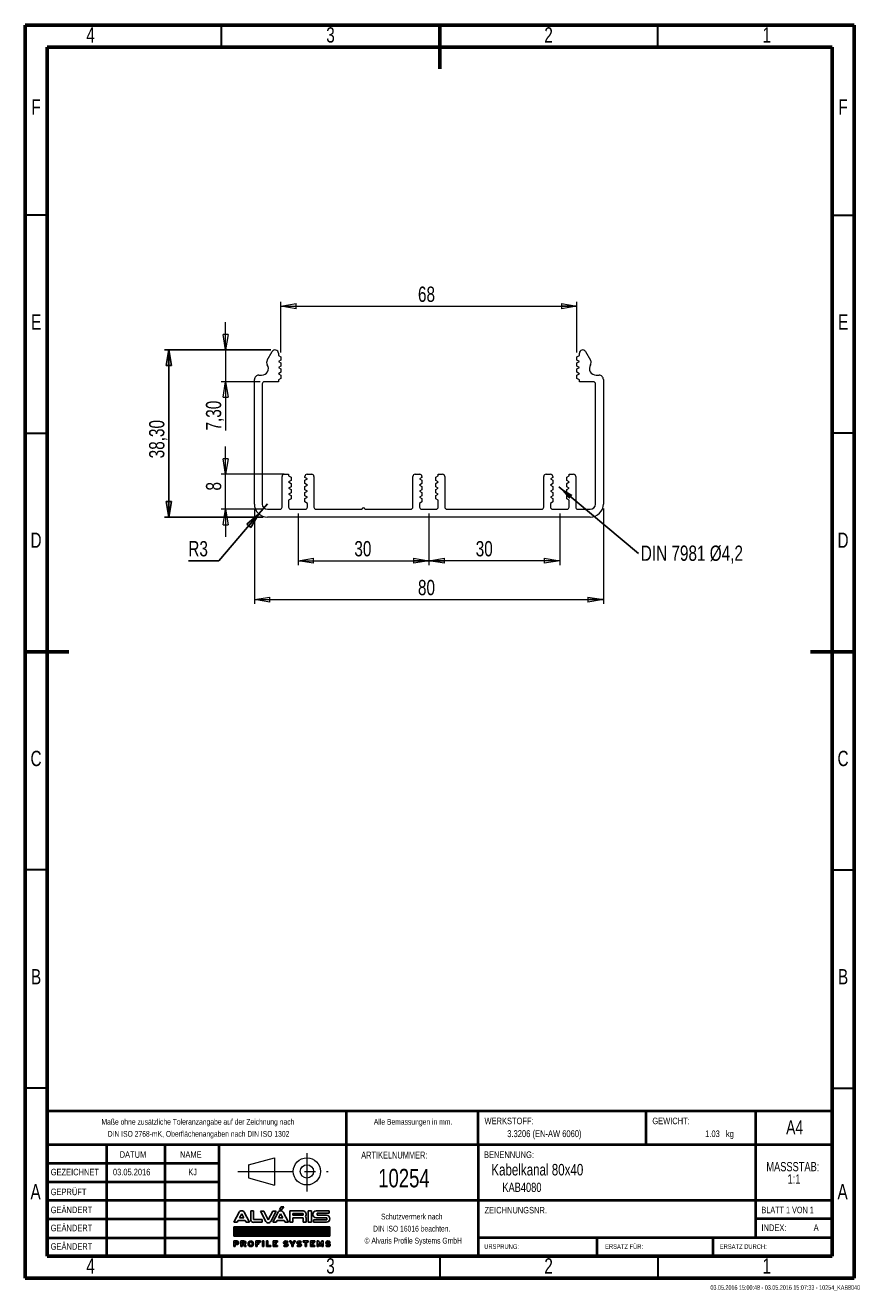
# Model space of a CAD drawing. Header units: millimetres. Extents: x 15 to 206, y 2 to 292.
import ezdxf

# ---------------------------------------------------------------- set-up
doc = ezdxf.new("R2010")
doc.units = ezdxf.units.MM
doc.header["$PDSIZE"] = -1
doc.linetypes.add('CENTERX2', pattern=[20.32, 12.7, -2.54, 2.54, -2.54])
for name, color, linetype in [('FORMAT', 7, 'Continuous'), ('GRAU', 8, 'Continuous'), ('SLD-0', 179, 'Continuous')]:
    doc.layers.add(name, color=color, linetype=linetype)
doc.styles.add('SLDTEXTSTYLE0', font='TXT', dxfattribs={"width": 0.75})
doc.styles.add('SLDTEXTSTYLE1', font='TXT', dxfattribs={"width": 0.692308})
doc.styles.add('SLDTEXTSTYLE2', font='TXT', dxfattribs={"width": 0.7})
doc.dimstyles.new('SLDDIMSTYLE0', dxfattribs={"dimtxt": 3.5, "dimasz": 3.556, "dimexe": 0, "dimexo": 0.0625, "dimgap": 0.875, "dimtad": 1, "dimrnd": 1e-09, "dimzin": 12, "dimdsep": 46, "dimtxsty": 'SLDTEXTSTYLE0', "dimblk1": 'CLOSED', "dimblk2": 'CLOSED', "dimsah": 1, "dimcen": 0.09, "dimadec": 0, "dimazin": 3, "dimtfac": 1, "dimtofl": 0, "dimtmove": 0, "dimatfit": 3, "dimldrblk": 'CLOSED', "dimfxl": 1, "dimfrac": 2, "dimtolj": 1, "dimtzin": 12, "dimarcsym": 0})
doc.dimstyles.new('SLDDIMSTYLE1', dxfattribs={"dimtxt": 3.5, "dimasz": 3.556, "dimexe": 0, "dimexo": 0.0625, "dimgap": 0.875, "dimtad": 1, "dimrnd": 1e-09, "dimzin": 12, "dimdsep": 46, "dimtxsty": 'SLDTEXTSTYLE0', "dimblk1": 'CLOSED', "dimblk2": 'CLOSED', "dimsah": 1, "dimcen": 0.09, "dimadec": 0, "dimazin": 3, "dimtfac": 1, "dimtmove": 0, "dimatfit": 0, "dimldrblk": 'CLOSED', "dimfxl": 1, "dimfrac": 2, "dimtolj": 1, "dimtzin": 12, "dimarcsym": 0})
doc.dimstyles.new('SLDDIMSTYLE2', dxfattribs={"dimtxt": 3.5, "dimasz": 3.556, "dimexe": 0, "dimexo": 0.0625, "dimgap": 0.875, "dimtad": 1, "dimdec": 0, "dimrnd": 1e-09, "dimzin": 12, "dimdsep": 46, "dimtxsty": 'SLDTEXTSTYLE0', "dimblk1": 'CLOSED', "dimblk2": 'CLOSED', "dimsah": 1, "dimcen": 0.09, "dimadec": 0, "dimazin": 3, "dimtfac": 1, "dimtdec": 0, "dimtofl": 0, "dimtmove": 0, "dimatfit": 3, "dimldrblk": 'CLOSED', "dimfxl": 1, "dimfrac": 2, "dimtolj": 1, "dimtzin": 12, "dimarcsym": 0})
doc.dimstyles.new('SLDDIMSTYLE3', dxfattribs={"dimtxt": 3.5, "dimasz": 3.556, "dimexe": 0, "dimexo": 0.0625, "dimgap": 0.875, "dimtad": 0, "dimtih": 1, "dimtoh": 1, "dimrnd": 1e-09, "dimzin": 12, "dimdsep": 46, "dimtxsty": 'SLDTEXTSTYLE0', "dimblk1": 'CLOSED', "dimblk2": 'CLOSED', "dimsah": 1, "dimcen": 0, "dimadec": 0, "dimazin": 3, "dimtfac": 1, "dimtofl": 0, "dimtmove": 0, "dimatfit": 3, "dimldrblk": 'CLOSED', "dimfxl": 1, "dimfrac": 2, "dimtolj": 1, "dimtzin": 12, "dimarcsym": 0})
doc.dimstyles.new('SLDDIMSTYLE4', dxfattribs={"dimtxt": 0.18, "dimasz": 3.556, "dimexe": 0, "dimexo": 0.0625, "dimgap": 0, "dimtad": 0, "dimtih": 1, "dimtoh": 1, "dimdec": 0, "dimrnd": 1e-09, "dimzin": 0, "dimdsep": 46, "dimtxsty": 'Standard', "dimsah": 1, "dimcen": 0.09, "dimadec": 0, "dimazin": 0, "dimtfac": 3.556, "dimtdec": 0, "dimtofl": 0, "dimtmove": 0, "dimatfit": 3, "dimfxl": 1, "dimfrac": 2, "dimtolj": 1, "dimtzin": 0, "dimarcsym": 0})

# ---------------------------------------------------------------- blocks, each defined once
blk = doc.blocks.new('ALVARIS-LOGO_BL1')
at = {"layer": 'SLD-0', "color": 2, "linetype": 'Continuous'}
for p, q in [((-368.6, 33.5), (-327.7, 110.4)), ((-325.1, 67.6), (-308.8, 98.1)), ((-308.8, 98.1), (-292.6, 67.6)), ((-249, 33.5), (-289.9, 110.4)), ((-239.9, 121.2), (-218.3, 121.2)), ((-239.9, 121.2), (-239.9, 55)), ((-218.3, 121.2), (-218.3, 55)), ((-139.8, 117.8), (-165.3, 117.8)), ((-165.3, 117.8), (-124.3, 40.9)), ((-105.4, 53.2), (-139.8, 117.8)), ((-71, 117.8), (-105.4, 53.2)), ((-45.6, 117.8), (-86.5, 40.9)), ((-71.1, 33.5), (-30.2, 110.4)), ((-45.6, 117.8), (-71, 117.8)), ((-27.6, 67.6), (-11.3, 98.1)), ((-18.5, 130.5), (-6, 152.4)), ((-18.5, 130.5), (-2.9, 130.5)), ((-11.3, 98.1), (4.9, 67.6)), ((-6, 152.4), (14.6, 152.4)), ((-2.9, 130.5), (14.6, 152.4)), ((48.5, 33.5), (7.6, 110.4)), ((59.3, 33.5), (59.3, 121.2)), ((59.3, 121.2), (161.1, 121.2)), ((82.2, 100.8), (82.2, 88)), ((161.1, 100.8), (82.2, 100.8)), ((161.1, 88), (161.1, 100.8)), ((198.5, 33.5), (198.5, 121.2)), ((198.5, 121.2), (224.9, 121.2)), ((224.9, 33.5), (224.9, 121.2)), ((260.8, 121.2), (359.8, 121.2)), ((359.8, 102.2), (267.3, 102.2)), ((267.3, 102.2), (267.3, 88)), ((359.8, 121.2), (359.8, 102.2)), ((-368.6, 33.5), (-343.2, 33.5)), ((-343.2, 33.5), (-335.2, 48.5)), ((-335.2, 48.5), (-282.4, 48.5)), ((-292.6, 67.6), (-325.1, 67.6)), ((-282.4, 48.5), (-274.4, 33.5)), ((-274.4, 33.5), (-249, 33.5)), ((-218.3, 55), (-151.8, 55)), ((-151.8, 33.5), (-218.3, 33.5)), ((-151.8, 55), (-151.8, 33.5)), ((-71.1, 33.5), (-45.7, 33.5)), ((-45.7, 33.5), (-37.7, 48.5)), ((-37.7, 48.5), (15.1, 48.5)), ((4.9, 67.6), (-27.6, 67.6)), ((15.1, 48.5), (23.1, 33.5)), ((23.1, 33.5), (48.5, 33.5)), ((82.2, 33.5), (59.3, 33.5)), ((82.2, 88), (161.1, 88)), ((82.2, 67.6), (82.2, 33.5)), ((82.2, 67.6), (161.1, 67.6)), ((161.1, 67.6), (161.1, 33.5)), ((161.1, 33.5), (184, 33.5)), ((184, 33.5), (184, 67.6)), ((224.9, 33.5), (198.5, 33.5)), ((241.1, 33.5), (241.1, 52.7)), ((241.1, 52.7), (341.3, 52.7)), ((241.1, 33.5), (340, 33.5)), ((341.3, 67.6), (260.8, 67.6)), ((267.3, 88), (340, 88)), ((341.3, 52.7), (341.3, 67.6)), ((-368.6, -1.7), (365.4, -1.7)), ((-368.6, -72.5), (-368.6, -1.7)), ((365.4, -1.7), (-368.6, -1.7)), ((-368.6, -1.7), (-368.6, -72.5)), ((-368.6, -71.5), (-298.8, -1.7)), ((-368.6, -67.5), (-302.8, -1.7)), ((-368.6, -63.6), (-306.7, -1.7)), ((-368.6, -59.6), (-310.7, -1.7)), ((-368.6, -55.7), (-314.6, -1.7)), ((-368.6, -51.7), (-318.6, -1.7)), ((-368.6, -47.8), (-322.5, -1.7)), ((-368.6, -43.8), (-326.5, -1.7)), ((-368.6, -39.9), (-330.5, -1.7)), ((-368.6, -35.9), (-334.4, -1.7)), ((-368.6, -31.9), (-338.4, -1.7)), ((-368.6, -28), (-342.3, -1.7)), ((-368.6, -24), (-346.3, -1.7)), ((-368.6, -20.1), (-350.2, -1.7)), ((-368.6, -16.1), (-354.2, -1.7)), ((-368.6, -12.2), (-358.1, -1.7)), ((-368.6, -8.2), (-362.1, -1.7)), ((-368.6, -4.3), (-366, -1.7)), ((365.4, -72.5), (-368.6, -72.5)), ((-368.6, -72.5), (365.4, -72.5)), ((-365.7, -72.5), (-294.9, -1.7)), ((-361.7, -72.5), (-290.9, -1.7)), ((-357.8, -72.5), (-287, -1.7)), ((-353.8, -72.5), (-283, -1.7)), ((-349.8, -72.5), (-279.1, -1.7)), ((-345.9, -72.5), (-275.1, -1.7)), ((-341.9, -72.5), (-271.2, -1.7)), ((-338, -72.5), (-267.2, -1.7)), ((-334, -72.5), (-263.2, -1.7)), ((-330.1, -72.5), (-259.3, -1.7)), ((-326.1, -72.5), (-255.3, -1.7)), ((-322.2, -72.5), (-251.4, -1.7)), ((-318.2, -72.5), (-247.4, -1.7)), ((-314.3, -72.5), (-243.5, -1.7)), ((-310.3, -72.5), (-239.5, -1.7)), ((-306.4, -72.5), (-235.6, -1.7)), ((-302.4, -72.5), (-231.6, -1.7)), ((-298.5, -72.5), (-227.7, -1.7)), ((-294.5, -72.5), (-223.7, -1.7)), ((-290.5, -72.5), (-219.8, -1.7)), ((-286.6, -72.5), (-215.8, -1.7)), ((-282.6, -72.5), (-211.8, -1.7)), ((-278.7, -72.5), (-207.9, -1.7)), ((-274.7, -72.5), (-203.9, -1.7)), ((-270.8, -72.5), (-200, -1.7)), ((-266.8, -72.5), (-196, -1.7)), ((-262.9, -72.5), (-192.1, -1.7)), ((-258.9, -72.5), (-188.1, -1.7)), ((-255, -72.5), (-184.2, -1.7)), ((-251, -72.5), (-180.2, -1.7)), ((-247.1, -72.5), (-176.3, -1.7)), ((-243.1, -72.5), (-172.3, -1.7)), ((-239.2, -72.5), (-168.4, -1.7)), ((-235.2, -72.5), (-164.4, -1.7)), ((-231.2, -72.5), (-160.5, -1.7)), ((-227.3, -72.5), (-156.5, -1.7)), ((-223.3, -72.5), (-152.5, -1.7)), ((-219.4, -72.5), (-148.6, -1.7)), ((-215.4, -72.5), (-144.6, -1.7)), ((-211.5, -72.5), (-140.7, -1.7)), ((-207.5, -72.5), (-136.7, -1.7)), ((-203.6, -72.5), (-132.8, -1.7)), ((-199.6, -72.5), (-128.8, -1.7)), ((-195.7, -72.5), (-124.9, -1.7)), ((-191.7, -72.5), (-120.9, -1.7)), ((-187.8, -72.5), (-117, -1.7)), ((-183.8, -72.5), (-113, -1.7)), ((-179.8, -72.5), (-109.1, -1.7)), ((-175.9, -72.5), (-105.1, -1.7)), ((-171.9, -72.5), (-101.2, -1.7)), ((-168, -72.5), (-97.2, -1.7)), ((-164, -72.5), (-93.2, -1.7)), ((-160.1, -72.5), (-89.3, -1.7)), ((-156.1, -72.5), (-85.3, -1.7)), ((-152.2, -72.5), (-81.4, -1.7)), ((-148.2, -72.5), (-77.4, -1.7)), ((-144.3, -72.5), (-73.5, -1.7)), ((-140.3, -72.5), (-69.5, -1.7)), ((-136.4, -72.5), (-65.6, -1.7)), ((-132.4, -72.5), (-61.6, -1.7)), ((-128.5, -72.5), (-57.7, -1.7)), ((-124.5, -72.5), (-53.7, -1.7)), ((-120.5, -72.5), (-49.8, -1.7)), ((-116.6, -72.5), (-45.8, -1.7)), ((-112.6, -72.5), (-41.8, -1.7)), ((-108.7, -72.5), (-37.9, -1.7)), ((-104.7, -72.5), (-33.9, -1.7)), ((-100.8, -72.5), (-30, -1.7)), ((-96.8, -72.5), (-26, -1.7)), ((-92.9, -72.5), (-22.1, -1.7)), ((-88.9, -72.5), (-18.1, -1.7)), ((-85, -72.5), (-14.2, -1.7)), ((-81, -72.5), (-10.2, -1.7)), ((-77.1, -72.5), (-6.3, -1.7)), ((-73.1, -72.5), (-2.3, -1.7)), ((-69.2, -72.5), (1.6, -1.7)), ((-65.2, -72.5), (5.6, -1.7)), ((-61.2, -72.5), (9.5, -1.7)), ((-57.3, -72.5), (13.5, -1.7)), ((-53.3, -72.5), (17.5, -1.7)), ((-49.4, -72.5), (21.4, -1.7)), ((-45.4, -72.5), (25.4, -1.7)), ((-41.5, -72.5), (29.3, -1.7)), ((-37.5, -72.5), (33.3, -1.7)), ((-33.6, -72.5), (37.2, -1.7)), ((-29.6, -72.5), (41.2, -1.7)), ((-25.7, -72.5), (45.1, -1.7)), ((-21.7, -72.5), (49.1, -1.7)), ((-17.8, -72.5), (53, -1.7)), ((-13.8, -72.5), (57, -1.7)), ((-9.8, -72.5), (60.9, -1.7)), ((-5.9, -72.5), (64.9, -1.7)), ((-1.9, -72.5), (68.8, -1.7)), ((2, -72.5), (72.8, -1.7)), ((6, -72.5), (76.8, -1.7)), ((9.9, -72.5), (80.7, -1.7)), ((13.9, -72.5), (84.7, -1.7)), ((17.8, -72.5), (88.6, -1.7)), ((21.8, -72.5), (92.6, -1.7)), ((25.7, -72.5), (96.5, -1.7)), ((29.7, -72.5), (100.5, -1.7)), ((33.6, -72.5), (104.4, -1.7)), ((37.6, -72.5), (108.4, -1.7)), ((41.5, -72.5), (112.3, -1.7)), ((45.5, -72.5), (116.3, -1.7)), ((49.5, -72.5), (120.2, -1.7)), ((53.4, -72.5), (124.2, -1.7)), ((57.4, -72.5), (128.1, -1.7)), ((61.3, -72.5), (132.1, -1.7)), ((65.3, -72.5), (136.1, -1.7)), ((69.2, -72.5), (140, -1.7)), ((73.2, -72.5), (144, -1.7)), ((77.1, -72.5), (147.9, -1.7)), ((81.1, -72.5), (151.9, -1.7)), ((85, -72.5), (155.8, -1.7)), ((89, -72.5), (159.8, -1.7)), ((92.9, -72.5), (163.7, -1.7)), ((96.9, -72.5), (167.7, -1.7)), ((100.8, -72.5), (171.6, -1.7)), ((104.8, -72.5), (175.6, -1.7)), ((108.8, -72.5), (179.5, -1.7)), ((112.7, -72.5), (183.5, -1.7)), ((116.7, -72.5), (187.5, -1.7)), ((120.6, -72.5), (191.4, -1.7)), ((124.6, -72.5), (195.4, -1.7)), ((128.5, -72.5), (199.3, -1.7)), ((132.5, -72.5), (203.3, -1.7)), ((136.4, -72.5), (207.2, -1.7)), ((140.4, -72.5), (211.2, -1.7)), ((144.3, -72.5), (215.1, -1.7)), ((148.3, -72.5), (219.1, -1.7)), ((152.2, -72.5), (223, -1.7)), ((156.2, -72.5), (227, -1.7)), ((160.1, -72.5), (230.9, -1.7)), ((164.1, -72.5), (234.9, -1.7)), ((168.1, -72.5), (238.8, -1.7)), ((172, -72.5), (242.8, -1.7)), ((176, -72.5), (246.8, -1.7)), ((179.9, -72.5), (250.7, -1.7)), ((183.9, -72.5), (254.7, -1.7)), ((187.8, -72.5), (258.6, -1.7)), ((191.8, -72.5), (262.6, -1.7)), ((195.7, -72.5), (266.5, -1.7)), ((199.7, -72.5), (270.5, -1.7)), ((203.6, -72.5), (274.4, -1.7)), ((207.6, -72.5), (278.4, -1.7)), ((211.5, -72.5), (282.3, -1.7)), ((215.5, -72.5), (286.3, -1.7)), ((219.5, -72.5), (290.2, -1.7)), ((223.4, -72.5), (294.2, -1.7)), ((227.4, -72.5), (298.1, -1.7)), ((231.3, -72.5), (302.1, -1.7)), ((235.3, -72.5), (306.1, -1.7)), ((239.2, -72.5), (310, -1.7)), ((243.2, -72.5), (314, -1.7)), ((247.1, -72.5), (317.9, -1.7)), ((251.1, -72.5), (321.9, -1.7)), ((255, -72.5), (325.8, -1.7)), ((259, -72.5), (329.8, -1.7)), ((262.9, -72.5), (333.7, -1.7)), ((266.9, -72.5), (337.7, -1.7)), ((270.8, -72.5), (341.6, -1.7)), ((274.8, -72.5), (345.6, -1.7)), ((278.8, -72.5), (349.5, -1.7)), ((282.7, -72.5), (353.5, -1.7)), ((286.7, -72.5), (357.5, -1.7)), ((290.6, -72.5), (361.4, -1.7)), ((294.6, -72.5), (365.4, -1.7)), ((298.5, -72.5), (365.4, -5.6)), ((302.5, -72.5), (365.4, -9.5)), ((306.4, -72.5), (365.4, -13.5)), ((310.4, -72.5), (365.4, -17.4)), ((314.3, -72.5), (365.4, -21.4)), ((318.3, -72.5), (365.4, -25.3)), ((322.2, -72.5), (365.4, -29.3)), ((326.2, -72.5), (365.4, -33.2)), ((330.1, -72.5), (365.4, -37.2)), ((334.1, -72.5), (365.4, -41.1)), ((338.1, -72.5), (365.4, -45.1)), ((342, -72.5), (365.4, -49.1)), ((346, -72.5), (365.4, -53)), ((349.9, -72.5), (365.4, -57)), ((353.9, -72.5), (365.4, -60.9)), ((357.8, -72.5), (365.4, -64.9)), ((361.8, -72.5), (365.4, -68.8)), ((365.4, -1.7), (365.4, -72.5)), ((365.4, -72.5), (365.4, -1.7)), ((-368.6, -108.1), (-368.6, -152.4)), ((-368.6, -108.1), (-345.2, -108.1)), ((-368.6, -152.4), (-359.4, -152.4)), ((-359.4, -127.2), (-359.4, -117.3)), ((-359.4, -117.3), (-346.2, -117.3)), ((-359.4, -127.2), (-346.2, -127.2)), ((-359.4, -152.4), (-359.4, -136.5)), ((-359.4, -136.5), (-345.2, -136.5)), ((-314.5, -108.1), (-314.5, -152.4)), ((-314.5, -108.1), (-291.1, -108.1)), ((-314.5, -152.4), (-305.3, -152.4)), ((-305.3, -127.2), (-305.3, -117.3)), ((-305.3, -117.3), (-292, -117.3)), ((-305.3, -127.2), (-292, -127.2)), ((-305.3, -152.4), (-305.3, -136.5)), ((-305.3, -136.5), (-295.3, -136.5)), ((-295.3, -136.5), (-286.5, -152.4)), ((-275, -152.4), (-286.5, -152.4)), ((-284.6, -134.9), (-275, -152.4)), ((-200.9, -108.1), (-166.2, -108.1)), ((-200.9, -152.4), (-200.9, -108.1)), ((-191.2, -152.4), (-200.9, -152.4)), ((-166.2, -117.3), (-191.2, -117.3)), ((-191.2, -117.3), (-191.2, -124.8)), ((-191.2, -124.8), (-176.7, -124.8)), ((-176.7, -133.5), (-191.2, -133.5)), ((-191.2, -133.5), (-191.2, -152.4)), ((-176.7, -124.8), (-176.7, -133.5)), ((-166.2, -108.1), (-166.2, -117.3)), ((-149.7, -108.1), (-140, -108.1)), ((-149.7, -152.4), (-149.7, -108.1)), ((-140, -152.4), (-149.7, -152.4)), ((-140, -108.1), (-140, -152.4)), ((-119.3, -108.1), (-119.3, -152.4)), ((-109.6, -108.1), (-119.3, -108.1)), ((-119.3, -152.4), (-85.2, -152.4)), ((-109.6, -142.7), (-109.6, -108.1)), ((-85.2, -142.7), (-109.6, -142.7)), ((-85.2, -152.4), (-85.2, -142.7)), ((-68.9, -152.4), (-68.9, -108.1)), ((-68.9, -108.1), (-35, -108.1)), ((-35, -152.4), (-68.9, -152.4)), ((-35, -117.3), (-58.9, -117.3)), ((-58.9, -117.3), (-58.9, -124.8)), ((-58.9, -124.8), (-45.3, -124.8)), ((-45.3, -132.9), (-58.9, -132.9)), ((-58.9, -132.9), (-58.9, -142.7)), ((-58.9, -142.7), (-35, -142.7)), ((-45.3, -124.8), (-45.3, -132.9)), ((-35, -108.1), (-35, -117.3)), ((-35, -142.7), (-35, -152.4)), ((17.6, -139.1), (10.3, -145.2)), ((27, -126.1), (28.9, -126.1)), ((27, -135.3), (28.9, -135.3)), ((38.3, -122.2), (45.7, -116.2)), ((55.9, -108.1), (67.4, -108.1)), ((74.5, -135.1), (55.9, -108.1)), ((67.4, -108.1), (79.2, -127.4)), ((74.5, -152.4), (74.5, -135.1)), ((83.9, -152.4), (74.5, -152.4)), ((79.2, -127.4), (91, -108.1)), ((102.5, -108.1), (83.9, -135.1)), ((83.9, -135.1), (83.9, -152.4)), ((91, -108.1), (102.5, -108.1)), ((120.4, -139.1), (113, -145.2)), ((129.8, -126.1), (131.6, -126.1)), ((129.8, -135.3), (131.6, -135.3)), ((141.1, -122.2), (148.4, -116.2)), ((161.8, -117.3), (161.8, -108.1)), ((161.8, -108.1), (199.3, -108.1)), ((175.8, -117.3), (161.8, -117.3)), ((175.8, -152.4), (175.8, -117.3)), ((185.6, -152.4), (175.8, -152.4)), ((199.3, -117.3), (185.6, -117.3)), ((185.6, -117.3), (185.6, -152.4)), ((199.3, -108.1), (199.3, -117.3)), ((216.2, -152.4), (216.2, -108.1)), ((216.2, -108.1), (250.1, -108.1)), ((250.1, -152.4), (216.2, -152.4)), ((250.1, -117.3), (226.2, -117.3)), ((226.2, -117.3), (226.2, -124.8)), ((226.2, -124.8), (239.8, -124.8)), ((239.8, -132.9), (226.2, -132.9)), ((226.2, -132.9), (226.2, -142.7)), ((226.2, -142.7), (250.1, -142.7)), ((239.8, -124.8), (239.8, -132.9)), ((250.1, -108.1), (250.1, -117.3)), ((250.1, -142.7), (250.1, -152.4)), ((268.4, -152.4), (268.4, -108.1)), ((268.4, -108.1), (278, -108.1)), ((278.4, -152.4), (268.4, -152.4)), ((291.1, -134.4), (278, -108.1)), ((278.4, -127.9), (291.1, -152.4)), ((278.4, -127.9), (278.4, -152.4)), ((291.1, -134.4), (304.2, -108.1)), ((303.8, -127.9), (291.1, -152.4)), ((303.8, -127.9), (303.8, -152.4)), ((303.8, -152.4), (313.8, -152.4)), ((304.2, -108.1), (313.8, -108.1)), ((313.8, -152.4), (313.8, -108.1)), ((340.6, -139.1), (333.2, -145.2)), ((350, -126.1), (351.9, -126.1)), ((350, -135.3), (351.9, -135.3)), ((361.3, -122.2), (368.6, -116.2))]:
    blk.add_line(p, q, dxfattribs=at)
for centre, radius, start, end in [((-308.8, 99.3), 21.9, 30.42764, 149.57236), ((-11.3, 99.3), 21.9, 30.42764, 149.57236), ((156.9, 94.5), 27, 321.76228, 80.96222), ((262.3, 94.4), 26.9, 93.03544, 266.96456), ((-218.3, 55), 21.6, 180, 270), ((-105.4, 52), 21.9, 210.42764, 329.57236), ((161, 61.2), 23.9, 15.46235, 43.90993), ((338.1, 60.7), 27.3, 273.93117, 86.06883), ((-346.2, -122.3), 4.96, 270, 90), ((-345.2, -122.3), 14.2, 270, 90), ((-292, -122.3), 4.96, 270, 90), ((-291.1, -122.3), 14.2, 297.02151, 90), ((28.9, -127.2), 16.5, 226.72744, 270.01421), ((27, -134.2), 16.5, 46.72744, 90.01421), ((131.6, -127.2), 16.5, 226.72744, 270.01421), ((129.8, -134.2), 16.5, 46.72744, 90.01421), ((351.9, -127.2), 16.5, 226.72744, 270.01421), ((350, -134.2), 16.5, 46.72744, 90.01421)]:
    blk.add_arc(centre, radius, start, end, dxfattribs=at)
for centre, major_axis, ratio in [((-239.3, -130.2), (0, 22.2), 0.948396), ((-239.3, -130.1), (0, 13.9), 0.802774)]:
    blk.add_ellipse(centre, major_axis=major_axis, ratio=ratio, dxfattribs=at)
for centre, major_axis, ratio, start_param, end_param in [((27, -122.1), (-16.6, 0), 0.794296, 4.712389, 7.853982), ((28.9, -139.2), (20.9, 0), 0.630369, 3.608164, 4.712389), ((27, -121.9), (-6.28, 0), 0.661774, 4.712389, 7.853982), ((27, -122.1), (-20.9, 0), 0.630369, 3.608164, 4.712389), ((28.9, -139.2), (16.6, 0), 0.794296, 4.712389, 7.853982), ((28.9, -139.5), (6.28, 0), 0.661774, 4.712389, 7.853982), ((129.8, -122.1), (-16.6, 0), 0.794296, 4.712389, 7.853982), ((131.6, -139.2), (20.9, 0), 0.630369, 3.608164, 4.712389), ((129.8, -121.9), (-6.28, 0), 0.661774, 4.712389, 7.853982), ((129.8, -122.1), (-20.9, 0), 0.630369, 3.608164, 4.712389), ((131.6, -139.2), (16.6, 0), 0.794296, 4.712389, 7.853982), ((131.6, -139.5), (6.28, 0), 0.661774, 4.712389, 7.853982), ((350, -122.1), (-16.6, 0), 0.794296, 4.712389, 7.853982), ((351.9, -139.2), (20.9, 0), 0.630369, 3.608164, 4.712389), ((350, -121.9), (-6.28, 0), 0.661774, 4.712389, 7.853982), ((350, -122.1), (-20.9, 0), 0.630369, 3.608164, 4.712389), ((351.9, -139.2), (16.6, 0), 0.794296, 4.712389, 7.853982), ((351.9, -139.5), (6.28, 0), 0.661774, 4.712389, 7.853982)]:
    blk.add_ellipse(centre, major_axis=major_axis, ratio=ratio, start_param=start_param, end_param=end_param, dxfattribs=at)
blk = doc.blocks.new('Block2')
at = {"color": 7, "linetype": 'Continuous', "lineweight": 0}
for p, q in [((276.07, 30.81), (282.06, 32.4)), ((282.06, 32.4), (282.06, 26.16)), ((276.07, 30.81), (276.07, 27.78)), ((276.07, 27.78), (282.06, 26.16))]:
    blk.add_line(p, q, dxfattribs=at)
at = {"color": 7, "linetype": 'CENTERX2', "lineweight": 0}
for p, q in [((289.49, 33.46), (289.49, 24.67)), ((273.66, 29.29), (294.36, 29.29))]:
    blk.add_line(p, q, dxfattribs=at)
at = {"color": 7, "linetype": 'Continuous', "lineweight": 0}
for radius in [3.12, 1.52]:
    blk.add_circle((289.49, 29.29), radius, dxfattribs=at)
blk.add_attdef('AUTOATTR7', (0, 0), '', height=1, dxfattribs=at)
blk = doc.blocks.new('SW_NOTE_0')
at = {"color": 0, "linetype": 'Continuous', "lineweight": 0, "char_height": 2.117, "attachment_point": 2, "style": 'SLDTEXTSTYLE0'}
for s, insert in [('MASSSTAB:', (6.98, 2.73)), ('1:1', (7.25, -0.09))]:
    blk.add_mtext(s, dxfattribs=dict(at, insert=insert))
blk = doc.blocks.new('SW_NOTE_1')
at = {"color": 0, "linetype": 'Continuous', "lineweight": 0, "char_height": 1.3229, "attachment_point": 2, "style": 'SLDTEXTSTYLE2'}
for s, insert in [('Schutzvermerk nach', (8.16, 1.71)), ('DIN ISO 16016 beachten.', (8.15, -1.06)), ('© Alvaris Profile Systems GmbH', (8.5, -3.82))]:
    blk.add_mtext(s, dxfattribs=dict(at, insert=insert))
blk = doc.blocks.new('SW_NOTE_2')
at = {"color": 0, "linetype": 'Continuous', "lineweight": 0, "char_height": 1.3229, "attachment_point": 2, "style": 'SLDTEXTSTYLE2'}
for s, insert in [('Maße ohne zusätzliche Toleranzangabe auf der Zeichnung nach', (25.55, 1.71)), ('DIN ISO 2768-mK, Oberflächenangaben nach DIN ISO 1302', (25.69, -1.06))]:
    blk.add_mtext(s, dxfattribs=dict(at, insert=insert))
blk = doc.blocks.new('_CLOSED')
at = {"color": 0, "linetype": 'ByBlock', "lineweight": -2}
for p, q in [((-1, 0.166667), (0, 0)), ((-1, 0.166667), (-1, -0.166667)), ((0, 0), (-1, -0.166667)), ((0, 0), (-1, 0))]:
    blk.add_line(p, q, dxfattribs=at)
blk = doc.blocks.new('_D')
at = {"color": 7, "linetype": 'Continuous', "lineweight": 0}
for p, q in [((77.52, 180.14), (77.52, 168.34)), ((107.52, 180.14), (107.52, 168.34)), ((77.52, 169.34), (107.52, 169.34))]:
    blk.add_line(p, q, dxfattribs=at)
at = {"color": 7, "linetype": 'Continuous', "lineweight": 0, "xscale": 3.556, "yscale": 3.556}
for p, rotation in [((77.52, 169.34), 179.9999980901), ((107.52, 169.34), 359.9999980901)]:
    blk.add_blockref('_CLOSED', p, dxfattribs=dict(at, rotation=rotation))
at = {"color": 7, "linetype": 'Continuous', "lineweight": 0, "insert": (90.44, 173.85), "char_height": 3.5, "attachment_point": 1, "rotation": 360, "style": 'SLDTEXTSTYLE0'}
blk.add_mtext('30', dxfattribs=at)
blk = doc.blocks.new('_D_1')
at = {"color": 7, "linetype": 'Continuous', "lineweight": 0}
for p, q in [((107.52, 180.14), (107.52, 168.34)), ((137.52, 180.14), (137.52, 168.34)), ((137.52, 169.34), (107.52, 169.34))]:
    blk.add_line(p, q, dxfattribs=at)
at = {"color": 7, "linetype": 'Continuous', "lineweight": 0, "xscale": 3.556, "yscale": 3.556}
for p, rotation in [((107.52, 169.34), 180.0000019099), ((137.52, 169.34), 1.9099e-06)]:
    blk.add_blockref('_CLOSED', p, dxfattribs=dict(at, rotation=rotation))
at = {"color": 7, "linetype": 'Continuous', "lineweight": 0, "insert": (118.26, 173.85), "char_height": 3.5, "attachment_point": 1, "rotation": 0, "style": 'SLDTEXTSTYLE0'}
blk.add_mtext('30', dxfattribs=at)
blk = doc.blocks.new('_D_2')
at = {"layer": 'GRAU'}
for p, q in [((71.26, 217.64), (46.9, 217.64)), ((47.9, 217.64), (47.9, 179.34)), ((69.52, 179.34), (46.9, 179.34))]:
    blk.add_line(p, q, dxfattribs=at)
at = {"layer": 'GRAU', "xscale": 3.556, "yscale": 3.556}
for p, rotation in [((47.9, 217.64), 90), ((47.9, 179.34), 270)]:
    blk.add_blockref('_CLOSED', p, dxfattribs=dict(at, rotation=rotation))
at = {"layer": 'GRAU', "insert": (43.38, 192.8), "char_height": 3.5, "attachment_point": 1, "rotation": 90, "style": 'SLDTEXTSTYLE0'}
blk.add_mtext('38,30', dxfattribs=at)
blk = doc.blocks.new('_D_3')
at = {"color": 7, "linetype": 'Continuous', "lineweight": 0}
for p, q in [((60.92, 217.64), (60.92, 223.99)), ((71.26, 217.64), (59.92, 217.64)), ((60.92, 217.64), (60.92, 210.34)), ((68.82, 210.34), (59.92, 210.34)), ((60.92, 210.34), (60.92, 199.17))]:
    blk.add_line(p, q, dxfattribs=at)
at = {"color": 7, "linetype": 'Continuous', "lineweight": 0, "xscale": 3.556, "yscale": 3.556}
for p, rotation in [((60.92, 217.64), 269.9999641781), ((60.92, 210.34), 89.9999641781)]:
    blk.add_blockref('_CLOSED', p, dxfattribs=dict(at, rotation=rotation))
at = {"color": 7, "linetype": 'Continuous', "lineweight": 0, "insert": (56.41, 199.17), "char_height": 3.5, "attachment_point": 1, "rotation": 90, "style": 'SLDTEXTSTYLE0'}
blk.add_mtext('7,30', dxfattribs=at)
blk = doc.blocks.new('_D_4')
at = {"color": 7, "linetype": 'Continuous', "lineweight": 0}
for p, q in [((73.57, 217.07), (73.57, 228.64)), ((73.57, 227.64), (141.47, 227.64)), ((141.47, 217.07), (141.47, 228.64))]:
    blk.add_line(p, q, dxfattribs=at)
at = {"color": 7, "linetype": 'Continuous', "lineweight": 0, "xscale": 3.556, "yscale": 3.556, "rotation": 180}
blk.add_blockref('_CLOSED', (73.57, 227.64, 500), dxfattribs=at)
at = {"color": 7, "linetype": 'Continuous', "lineweight": 0, "xscale": 3.556, "yscale": 3.556}
blk.add_blockref('_CLOSED', (141.47, 227.64, 500), dxfattribs=at)
at = {"color": 7, "linetype": 'Continuous', "lineweight": 0, "insert": (105.02, 232.15), "char_height": 3.5, "attachment_point": 1, "style": 'SLDTEXTSTYLE0'}
blk.add_mtext('68', dxfattribs=at)
blk = doc.blocks.new('_D_5')
at = {"color": 7, "linetype": 'Continuous', "lineweight": 0}
for p, q in [((67.52, 181.34), (67.52, 159.44)), ((147.52, 181.34), (147.52, 159.44)), ((67.52, 160.44), (147.52, 160.44))]:
    blk.add_line(p, q, dxfattribs=at)
at = {"color": 7, "linetype": 'Continuous', "lineweight": 0, "xscale": 3.556, "yscale": 3.556}
for p, rotation in [((67.52, 160.44, 500), 179.9999979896), ((147.52, 160.44, 500), 359.9999979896)]:
    blk.add_blockref('_CLOSED', p, dxfattribs=dict(at, rotation=rotation))
at = {"color": 7, "linetype": 'Continuous', "lineweight": 0, "insert": (105.02, 164.95), "char_height": 3.5, "attachment_point": 1, "rotation": 360, "style": 'SLDTEXTSTYLE0'}
blk.add_mtext('80', dxfattribs=at)
blk = doc.blocks.new('_D_6')
at = {"color": 7, "linetype": 'Continuous', "lineweight": 0}
for p, q in [((60.92, 189.14), (60.92, 195.49)), ((74.37, 189.14), (59.92, 189.14)), ((60.92, 181.14), (60.92, 189.14)), ((69.52, 181.14), (59.92, 181.14)), ((60.92, 181.14), (60.92, 174.79))]:
    blk.add_line(p, q, dxfattribs=at)
at = {"color": 7, "linetype": 'Continuous', "lineweight": 0, "xscale": 3.556, "yscale": 3.556}
for p, rotation in [((60.92, 189.14, 500), 270.0000201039), ((60.92, 181.14, 500), 90.0000201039)]:
    blk.add_blockref('_CLOSED', p, dxfattribs=dict(at, rotation=rotation))
at = {"color": 7, "linetype": 'Continuous', "lineweight": 0, "insert": (56.41, 185.42), "char_height": 3.5, "attachment_point": 1, "rotation": 90, "style": 'SLDTEXTSTYLE0'}
blk.add_mtext('8', dxfattribs=at)
blk = doc.blocks.new('_D_7')
at = {"layer": 'GRAU'}
for p, q in [((68.57, 180.06), (59.39, 169.34)), ((70.52, 182.34), (68.57, 180.06)), ((59.39, 169.34), (52.38, 169.34))]:
    blk.add_line(p, q, dxfattribs=at)
at = {"layer": 'GRAU', "xscale": 3.556, "yscale": 3.556, "rotation": 49.4298582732}
blk.add_blockref('_CLOSED', (68.57, 180.06, 500), dxfattribs=at)
at = {"layer": 'GRAU', "insert": (52.38, 173.85), "char_height": 3.5, "attachment_point": 1, "style": 'SLDTEXTSTYLE0'}
blk.add_mtext('R3', dxfattribs=at)
blk = doc.blocks.new('SW_NOTE_3')
at = {"layer": 'GRAU', "color": 0, "insert": (0.54, 1.82), "char_height": 3.5, "attachment_point": 1, "style": 'SLDTEXTSTYLE0'}
blk.add_mtext('DIN 7981 Ø4,2', dxfattribs=at)

msp = doc.modelspace()

# ---------------------------------------------------------------- linework, layer by layer
at = {"color": 7, "linetype": 'Continuous', "lineweight": 60}
for p, q in [((205, 292), (15, 292)), ((15, 292), (15, 5)), ((110, 282), (110, 292)), ((205, 5), (205, 292)), ((20, 287), (200, 287)), ((20, 10), (20, 287)), ((200, 287), (200, 10)), ((15, 148.5), (25, 148.5)), ((195, 148.5), (205, 148.5)), ((20, 10), (200, 10)), ((15, 5), (205, 5))]:
    msp.add_line(p, q, dxfattribs=at)
at = {"color": 7, "linetype": 'Continuous', "lineweight": 30}
for p, q in [((60, 287), (60, 292)), ((160, 287), (160, 292)), ((20, 248.5), (15, 248.5)), ((200, 248.5), (205, 248.5)), ((20, 198.5), (15, 198.5)), ((200, 198.651), (205, 198.651)), ((20, 98.5), (15, 98.5)), ((200, 98.5), (205, 98.5)), ((20, 48.5), (15, 48.5)), ((200, 48.5), (205, 48.5)), ((60, 10), (60, 5)), ((110, 10), (110, 5)), ((160, 10), (160, 5))]:
    msp.add_line(p, q, dxfattribs=at)
at = {"color": 7, "linetype": 'Continuous', "lineweight": 15}
for p, q in [((70.454, 215.256), (71.61, 217.259)), ((73.013, 216.883), (73.013, 216.389)), ((73.013, 216.389), (73.57, 216.068)), ((73.57, 215.303), (73.02, 214.985)), ((73.02, 214.985), (73.57, 214.668)), ((73.57, 216.068), (73.57, 215.303)), ((73.57, 214.668), (73.57, 213.903)), ((141.47, 216.068), (142.027, 216.389)), ((141.47, 215.303), (141.47, 216.068)), ((142.02, 214.985), (141.47, 215.303)), ((141.47, 214.668), (142.02, 214.985)), ((141.47, 213.903), (141.47, 214.668)), ((142.027, 216.389), (142.027, 216.883)), ((143.43, 217.259), (144.586, 215.256)), ((68.52, 211.835), (69.17, 211.835)), ((73.57, 213.903), (73.02, 213.585)), ((73.02, 213.585), (73.57, 213.268)), ((73.57, 212.503), (73.02, 212.185)), ((73.02, 212.185), (73.57, 211.868)), ((73.57, 213.268), (73.57, 212.503)), ((73.57, 211.868), (73.57, 211.103)), ((142.02, 213.585), (141.47, 213.903)), ((141.47, 213.268), (142.02, 213.585)), ((141.47, 212.503), (141.47, 213.268)), ((142.02, 212.185), (141.47, 212.503)), ((141.47, 211.868), (142.02, 212.185)), ((141.47, 211.103), (141.47, 211.868)), ((145.87, 211.835), (146.52, 211.835)), ((67.52, 182.335), (67.52, 210.835)), ((69.32, 209.835), (69.32, 182.335)), ((73.019, 210.335), (69.82, 210.335)), ((73.57, 211.103), (73.019, 210.785)), ((73.019, 210.785), (73.019, 210.335)), ((142.021, 210.785), (141.47, 211.103)), ((142.021, 210.335), (142.021, 210.785)), ((145.22, 210.335), (142.021, 210.335)), ((145.72, 182.335), (145.72, 209.835)), ((147.52, 210.835), (147.52, 182.335)), ((73.87, 181.635), (73.87, 188.635)), ((74.37, 189.135), (75.37, 189.135)), ((75.37, 189.135), (75.37, 188.785)), ((75.37, 188.785), (75.92, 188.468)), ((75.92, 188.468), (75.92, 187.703)), ((79.12, 188.403), (79.12, 188.635)), ((79.62, 189.135), (80.67, 189.135)), ((81.17, 188.635), (81.17, 181.635)), ((103.87, 181.635), (103.87, 188.635)), ((104.37, 189.135), (105.42, 189.135)), ((105.92, 188.635), (105.92, 188.403)), ((109.12, 188.468), (109.67, 188.785)), ((109.12, 187.703), (109.12, 188.468)), ((109.67, 189.135), (110.67, 189.135)), ((109.67, 188.785), (109.67, 189.135)), ((111.17, 188.635), (111.17, 181.635)), ((133.87, 181.635), (133.87, 188.635)), ((134.37, 189.135), (135.42, 189.135)), ((135.92, 188.635), (135.92, 188.403)), ((139.12, 188.468), (139.67, 188.785)), ((139.12, 187.703), (139.12, 188.468)), ((139.67, 189.135), (140.67, 189.135)), ((139.67, 188.785), (139.67, 189.135)), ((141.17, 188.635), (141.17, 181.635)), ((75.92, 187.703), (75.37, 187.385)), ((75.37, 187.385), (75.92, 187.068)), ((75.92, 186.303), (75.37, 185.985)), ((75.37, 185.985), (75.92, 185.668)), ((75.92, 187.068), (75.92, 186.303)), ((75.92, 185.668), (75.92, 184.903)), ((79.67, 188.085), (79.12, 188.403)), ((79.12, 187.768), (79.67, 188.085)), ((79.12, 187.003), (79.12, 187.768)), ((79.67, 186.685), (79.12, 187.003)), ((79.12, 186.368), (79.67, 186.685)), ((79.12, 185.603), (79.12, 186.368)), ((79.67, 185.285), (79.12, 185.603)), ((105.92, 188.403), (105.37, 188.085)), ((105.37, 188.085), (105.92, 187.768)), ((105.92, 187.003), (105.37, 186.685)), ((105.37, 186.685), (105.92, 186.368)), ((105.92, 185.603), (105.37, 185.285)), ((105.92, 187.768), (105.92, 187.003)), ((105.92, 186.368), (105.92, 185.603)), ((109.67, 187.385), (109.12, 187.703)), ((109.12, 187.068), (109.67, 187.385)), ((109.12, 186.303), (109.12, 187.068)), ((109.67, 185.985), (109.12, 186.303)), ((109.12, 185.668), (109.67, 185.985)), ((109.12, 184.903), (109.12, 185.668)), ((135.92, 188.403), (135.37, 188.085)), ((135.37, 188.085), (135.92, 187.768)), ((135.92, 187.003), (135.37, 186.685)), ((135.37, 186.685), (135.92, 186.368)), ((135.92, 185.603), (135.37, 185.285)), ((135.92, 187.768), (135.92, 187.003)), ((135.92, 186.368), (135.92, 185.603)), ((139.67, 187.385), (139.12, 187.703)), ((139.12, 187.068), (139.67, 187.385)), ((139.12, 186.303), (139.12, 187.068)), ((139.67, 185.985), (139.12, 186.303)), ((139.12, 185.668), (139.67, 185.985)), ((139.12, 184.903), (139.12, 185.668)), ((75.92, 184.903), (75.37, 184.585)), ((75.37, 184.585), (75.92, 184.268)), ((75.92, 183.503), (75.37, 183.185)), ((75.37, 183.185), (75.37, 181.635)), ((75.92, 184.268), (75.92, 183.503)), ((79.12, 184.968), (79.67, 185.285)), ((79.12, 184.203), (79.12, 184.968)), ((79.67, 183.885), (79.12, 184.203)), ((79.12, 183.568), (79.67, 183.885)), ((79.12, 182.803), (79.12, 183.568)), ((79.67, 182.485), (79.12, 182.803)), ((105.37, 185.285), (105.92, 184.968)), ((105.92, 184.203), (105.37, 183.885)), ((105.37, 183.885), (105.92, 183.568)), ((105.92, 182.803), (105.37, 182.485)), ((105.92, 184.968), (105.92, 184.203)), ((105.92, 183.568), (105.92, 182.803)), ((109.67, 184.585), (109.12, 184.903)), ((109.12, 184.268), (109.67, 184.585)), ((109.12, 183.503), (109.12, 184.268)), ((109.67, 183.185), (109.12, 183.503)), ((109.67, 181.635), (109.67, 183.185)), ((135.37, 185.285), (135.92, 184.968)), ((135.92, 184.203), (135.37, 183.885)), ((135.37, 183.885), (135.92, 183.568)), ((135.92, 182.803), (135.37, 182.485)), ((135.92, 184.968), (135.92, 184.203)), ((135.92, 183.568), (135.92, 182.803)), ((139.67, 184.585), (139.12, 184.903)), ((139.12, 184.268), (139.67, 184.585)), ((139.12, 183.503), (139.12, 184.268)), ((139.67, 183.185), (139.12, 183.503)), ((139.67, 181.635), (139.67, 183.185)), ((70.52, 181.135), (73.37, 181.135)), ((75.87, 181.135), (79.17, 181.135)), ((79.67, 181.635), (79.67, 182.485)), ((81.67, 181.135), (92.174, 181.135)), ((92.866, 181.135), (103.37, 181.135)), ((105.37, 182.485), (105.37, 181.635)), ((105.87, 181.135), (109.17, 181.135)), ((111.67, 181.135), (133.37, 181.135)), ((135.37, 182.485), (135.37, 181.635)), ((135.87, 181.135), (139.17, 181.135)), ((141.67, 181.135), (144.52, 181.135)), ((144.52, 179.335), (70.52, 179.335))]:
    msp.add_line(p, q, dxfattribs=at)
at = {"color": 7, "linetype": 'Continuous', "lineweight": 40}
for p, q in [((20, 65.25), (20, 10)), ((200, 43.263), (20, 43.263)), ((20, 43.263), (20, 10)), ((88.645, 35.5), (88.645, 43.263)), ((118.8, 35.5), (118.8, 43.263)), ((157.357, 35.5), (157.357, 43.263)), ((182.443, 35.5), (182.443, 43.263)), ((118.8, 35.5), (20, 35.5)), ((33.596, 35.5), (33.596, 10)), ((46.991, 35.5), (46.991, 10)), ((59.403, 35.5), (59.403, 10)), ((88.645, 10), (88.645, 35.5)), ((118.8, 35.5), (118.8, 10)), ((182.443, 35.5), (118.8, 35.5)), ((182.443, 14.325), (182.443, 35.5)), ((200, 35.5), (182.443, 35.5)), ((59.403, 31.25), (20, 31.25)), ((59.403, 27), (20, 27)), ((200, 22.75), (20, 22.75)), ((59.403, 18.475), (20, 18.475)), ((200, 18.575), (182.443, 18.575)), ((20, 14.25), (59.403, 14.25)), ((200, 14.25), (118.8, 14.25)), ((146.129, 10), (146.129, 14.25)), ((172.682, 10), (172.682, 14.25))]:
    msp.add_line(p, q, dxfattribs=at)
at = {"color": 7, "linetype": 'Continuous', "lineweight": 0}
msp.add_line((118.8, 14.25), (200, 14.25), dxfattribs=at)
at = {"color": 7, "linetype": 'Continuous', "lineweight": 15}
for centre, radius, start, end in [((72.262, 216.883), 0.752, 0.00123, 149.99995), ((142.779, 216.883), 0.752, 29.99967, 179.9991), ((71.32, 214.756), 1, 149.99983, 212.5265), ((143.72, 214.756), 1, 327.47342, 30), ((68.52, 210.835), 1, 89.99994, 180.00006), ((69.17, 213.385), 1.55, 270.00009, 32.5265), ((145.87, 213.385), 1.55, 147.47345, 270.00002), ((146.52, 210.835), 1, 359.99994, 90.00011), ((69.82, 209.835), 0.5, 90, 180.00011), ((145.22, 209.835), 0.5, 0, 90), ((74.37, 188.635), 0.5, 90, 180), ((79.62, 188.635), 0.5, 90, 180), ((80.67, 188.635), 0.5, 0, 90), ((104.37, 188.635), 0.5, 90, 180), ((105.42, 188.635), 0.5, 0, 90), ((110.67, 188.635), 0.5, 0, 90), ((134.37, 188.635), 0.5, 90, 180), ((135.42, 188.635), 0.5, 0, 90), ((140.67, 188.635), 0.5, 0, 90), ((70.52, 182.335), 3, 180, 269.99981), ((70.52, 182.335), 1.2, 180.00005, 270.00005), ((73.37, 181.635), 0.5, 269.99966, 0), ((75.87, 181.635), 0.5, 180, 270), ((79.17, 181.635), 0.5, 270, 0), ((81.67, 181.635), 0.5, 180, 270), ((92.52, 181.085), 0.35, 8.2134, 171.7866), ((103.37, 181.635), 0.5, 270, 0), ((105.87, 181.635), 0.5, 180, 270), ((109.17, 181.635), 0.5, 270, 0), ((111.67, 181.635), 0.5, 180, 270.00011), ((133.37, 181.635), 0.5, 270, 0), ((135.87, 181.635), 0.5, 180, 270), ((139.17, 181.635), 0.5, 270, 0), ((141.67, 181.635), 0.5, 180, 270), ((144.52, 182.335), 3, 269.99994, 0), ((144.52, 182.335), 1.2, 270, 0)]:
    msp.add_arc(centre, radius, start, end, dxfattribs=at)
at = {"color": 7, "linetype": 'Continuous', "lineweight": 0}
msp.add_point((200, 46.224), dxfattribs=at)

# ---------------------------------------------------------------- block references
for name, p in [('SW_NOTE_2', (29.024, 39.767)), ('SW_NOTE_0', (183.974, 28.867)), ('SW_NOTE_1', (95.436, 18.055))]:
    msp.add_blockref(name, p, dxfattribs=at)
at = {"color": 7, "linetype": 'Continuous'}
msp.add_blockref('Block2', (-209.927, 0.164), dxfattribs=at)
at = {"layer": 'FORMAT', "xscale": 0.03, "yscale": 0.03, "zscale": 0.03}
msp.add_blockref('ALVARIS-LOGO_BL1', (73.869, 16.777), dxfattribs=at)
at = {"layer": 'GRAU'}
msp.add_blockref('SW_NOTE_3', (155.562, 171), dxfattribs=at)

# ---------------------------------------------------------------- texts
at = {"color": 7, "linetype": 'Continuous', "lineweight": 0}
for s, insert, char_height, attachment_point, style in [('4', (29.965, 291.549), 3.5, 2, 'SLDTEXTSTYLE0'), ('3', (84.965, 291.549), 3.5, 2, 'SLDTEXTSTYLE0'), ('2', (134.965, 291.549), 3.5, 2, 'SLDTEXTSTYLE0'), ('1', (184.965, 291.549), 3.5, 2, 'SLDTEXTSTYLE0'), ('F', (17.464, 275.049), 3.5, 2, 'SLDTEXTSTYLE0'), ('F', (202.464, 275.049), 3.5, 2, 'SLDTEXTSTYLE0'), ('E', (17.506, 225.799), 3.5, 2, 'SLDTEXTSTYLE0'), ('E', (202.506, 225.799), 3.5, 2, 'SLDTEXTSTYLE0'), ('D', (17.46, 175.799), 3.5, 2, 'SLDTEXTSTYLE0'), ('D', (202.46, 175.799), 3.5, 2, 'SLDTEXTSTYLE0'), ('C', (17.464, 125.799), 3.5, 2, 'SLDTEXTSTYLE0'), ('C', (202.464, 125.799), 3.5, 2, 'SLDTEXTSTYLE0'), ('B', (17.473, 75.799), 3.5, 2, 'SLDTEXTSTYLE0'), ('B', (202.473, 75.799), 3.5, 2, 'SLDTEXTSTYLE0'), ('Alle Bemassungen in mm.', (103.894, 41.472), 1.32292, 2, 'SLDTEXTSTYLE2'), ('WERKSTOFF:', (120.274, 41.761), 1.5, 1, 'SLDTEXTSTYLE0'), ('GEWICHT:', (158.753, 41.76), 1.4986, 1, 'SLDTEXTSTYLE0'), ('A4', (191.366, 41.128), 3.175, 2, 'SLDTEXTSTYLE0'), ('3.3206 (EN-AW 6060)', (142.512, 38.887), 1.5875, 3, 'SLDTEXTSTYLE0'), ('1.03', (174.211, 38.823), 1.4986, 3, 'SLDTEXTSTYLE0'), ('kg', (175.627, 38.823), 1.4986, 1, 'SLDTEXTSTYLE0'), ('DATUM', (36.633, 34.066), 1.5, 1, 'SLDTEXTSTYLE0'), ('NAME', (50.463, 34.066), 1.5, 1, 'SLDTEXTSTYLE0'), ('ARTIKELNUMMER:', (99.597, 33.981), 1.5875, 2, 'SLDTEXTSTYLE2'), ('BENENNUNG:', (120.156, 34.025), 1.5, 1, 'SLDTEXTSTYLE0'), ('GEZEICHNET', (20.83, 30.048), 1.5, 1, 'SLDTEXTSTYLE0'), ('03.05.2016', (35.09, 30.048), 1.5, 1, 'SLDTEXTSTYLE0'), ('KJ', (53.368, 30.048), 1.5, 2, 'SLDTEXTSTYLE0'), ('10254', (95.897, 30.031), 4.2333, 1, 'SLDTEXTSTYLE0'), ('Kabelkanal 80x40', (121.826, 31.162), 2.64583, 1, 'SLDTEXTSTYLE0'), ('A', (17.36, 26.549), 3.5, 2, 'SLDTEXTSTYLE0'), ('KAB4080', (124.36, 26.853), 2.1167, 1, 'SLDTEXTSTYLE0'), ('A', (202.36, 26.549), 3.5, 2, 'SLDTEXTSTYLE0'), ('GEPRÜFT', (20.819, 25.505), 1.5, 1, 'SLDTEXTSTYLE0'), ('GEÄNDERT', (20.822, 21.38), 1.5, 1, 'SLDTEXTSTYLE0'), ('ZEICHNUNGSNR.', (120.279, 21.317), 1.5, 1, 'SLDTEXTSTYLE0'), ('BLATT 1 VON 1', (183.765, 21.367), 1.5, 1, 'SLDTEXTSTYLE1'), ('GEÄNDERT', (20.822, 17.239), 1.5, 1, 'SLDTEXTSTYLE0'), ('INDEX:', (183.765, 17.304), 1.5, 1, 'SLDTEXTSTYLE0'), ('A', (195.727, 17.304), 1.5, 1, 'SLDTEXTSTYLE0'), ('GEÄNDERT', (20.822, 13.004), 1.5, 1, 'SLDTEXTSTYLE0'), ('URSPRUNG:', (120.202, 12.756), 1.0583, 1, 'SLDTEXTSTYLE0'), ('ERSATZ FÜR:', (147.922, 12.756), 1.05833, 1, 'SLDTEXTSTYLE0'), ('ERSATZ DURCH:', (174.204, 12.756), 1.05833, 1, 'SLDTEXTSTYLE0'), ('4', (29.965, 9.549), 3.5, 2, 'SLDTEXTSTYLE0'), ('3', (84.965, 9.549), 3.5, 2, 'SLDTEXTSTYLE0'), ('2', (134.965, 9.549), 3.5, 2, 'SLDTEXTSTYLE0'), ('1', (184.965, 9.549), 3.5, 2, 'SLDTEXTSTYLE0'), ('03.05.2016 15:00:48 - 03.05.2016 15:07:33 - 10254_KAB8040', (206.356, 3.379), 1.05833, 3, 'SLDTEXTSTYLE2')]:
    msp.add_mtext(s, dxfattribs=dict(at, insert=insert, char_height=char_height, attachment_point=attachment_point, style=style))

# ---------------------------------------------------------------- dimensions: what is measured, and where the dimension line sits
dim = msp.add_linear_dim(base=(141.47, 227.635), p1=(73.57, 216.068), p2=(141.47, 216.068), dimstyle='SLDDIMSTYLE2', dxfattribs=at)
dim.commit()
dim.dimension.update_dxf_attribs({"geometry": '_D_4', "text_midpoint": (107.605, 227.635), "dimtype": 160})
for base, p1, p2, angle, dimstyle, picture, middle in [((60.92, 210.335), (72.262, 217.635), (69.82, 210.335), 89.99996, 'SLDDIMSTYLE1', '_D_3', (60.92, 203.692)), ((60.92, 189.135), (70.52, 181.135), (75.37, 189.135), 270.00002, 'SLDDIMSTYLE1', '_D_6', (60.92, 186.711)), ((147.52, 160.443), (67.52, 182.335), (147.52, 182.335), 360, 'SLDDIMSTYLE0', '_D_5', (107.605, 160.443)), ((107.52, 169.335), (77.52, 181.135), (107.52, 181.135), 360, 'SLDDIMSTYLE0', '_D', (93.03, 169.335)), ((107.52, 169.335), (137.52, 181.135), (107.52, 181.135), 0, 'SLDDIMSTYLE0', '_D_1', (120.842, 169.335))]:
    dim = msp.add_linear_dim(base=base, p1=p1, p2=p2, angle=angle, dimstyle=dimstyle, dxfattribs=at)
    dim.commit()
    dim.dimension.update_dxf_attribs({"geometry": picture, "text_midpoint": middle, "dimtype": 160})
at = {"layer": 'GRAU'}
dim = msp.add_linear_dim(base=(47.897, 179.335), p1=(72.262, 217.635), p2=(70.52, 179.335), angle=90, dimstyle='SLDDIMSTYLE0', dxfattribs=at)
dim.commit()
dim.dimension.update_dxf_attribs({"geometry": '_D_2', "text_midpoint": (47.897, 198.621), "dimtype": 160})
dim = msp.add_radius_dim(center=(70.52, 182.335), mpoint=(68.569, 180.056), dimstyle='SLDDIMSTYLE3', dxfattribs=at)
dim.commit()
dim.dimension.update_dxf_attribs({"geometry": '_D_7', "text_midpoint": (55.092, 172.113), "dimtype": 164})

# ---------------------------------------------------------------- leaders
msp.add_leader([(137.347, 186.244), (155.562, 171)], dimstyle='SLDDIMSTYLE4', dxfattribs=at)

doc.saveas('drawing.dxf')
